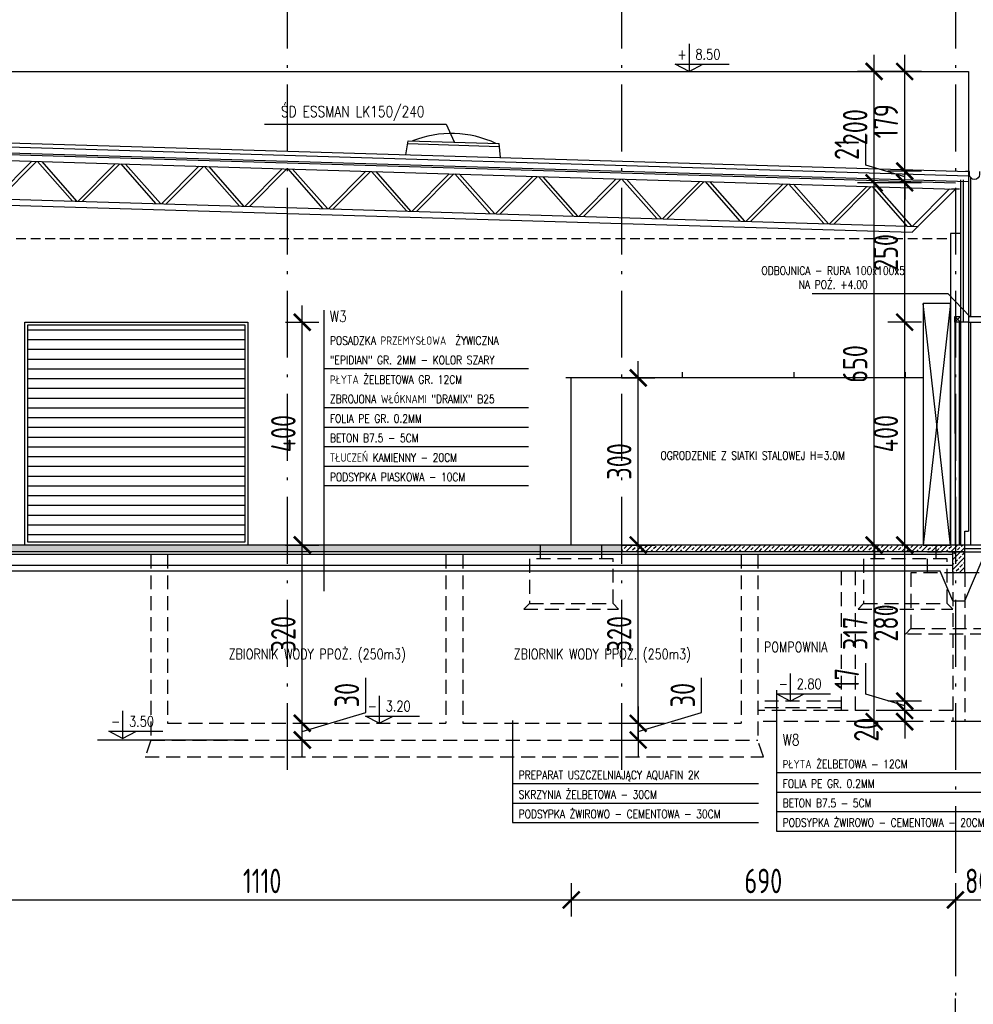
# Model space of a CAD drawing. Extents: x 153948 to 285449, y -89387 to -60195.
# Tile 98 of 100: x 282433 to 284145, y -77602 to -75835. Entities that reach past the tile are written whole.
import ezdxf
from ezdxf.enums import TextEntityAlignment as Align

# ---------------------------------------------------------------- set-up
doc = ezdxf.new("R2010")
doc.units = 0
doc.header["$LTSCALE"] = 100
doc.header["$MEASUREMENT"] = 0
doc.header["$PDMODE"] = 1
doc.linetypes.add('ACAD_ISO10W100', pattern=[18.5, 12, -3, 0.5, -3])
doc.linetypes.add('DASHED2', pattern=[0.375, 0.25, -0.125])
doc.layers.get('0').update_dxf_attribs({"linetype": 'CONTINUOUS'})
doc.layers.get('DEFPOINTS').update_dxf_attribs({"linetype": 'CONTINUOUS'})
for name, color, linetype in [('A-BUD-OP', 3, 'CONTINUOUS'), ('ALUMINIUM', 5, 'CONTINUOUS'), ('DRZWI', 5, 'CONTINUOUS'), ('FUNDAM', 5, 'DASHED2'), ('GRUNT', 4, 'CONTINUOUS'), ('IZOLACJE', 3, 'CONTINUOUS'), ('K-STA', 2, 'CONTINUOUS'), ('OCIEPLENIE', 8, 'BATTING'), ('OPIS-POM', 2, 'CONTINUOUS'), ('OSIE', 8, 'ACAD_ISO10W100'), ('PODWALINA', 6, 'CONTINUOUS'), ('POSADZKA', 13, 'CONTINUOUS'), ('R-----OP', 2, 'CONTINUOUS'), ('RYNNY', 2, 'CONTINUOUS'), ('SIATKA', 2, 'ZIGZAG'), ('SZRAF', 9, 'CONTINUOUS'), ('TEXT1', 2, 'CONTINUOUS'), ('WIDOK', 11, 'CONTINUOUS'), ('WYMIARY', 1, 'CONTINUOUS'), ('ŚWIETLIK', 2, 'CONTINUOUS')]:
    doc.layers.add(name, color=color, linetype=linetype)
doc.layers.add('PANELE', color=3, linetype='CONTINUOUS', lineweight=30)
doc.styles.add('DYBY-NORMALNY-0-8-N', font='ROMANS.SHX', dxfattribs={"width": 0.8})
doc.styles.add('STYLE2', font='isocp.shx', dxfattribs={"width": 0.8})
doc.linetypes.add('BATTING', pattern='A,0.0001,-0.1,[134,ltypeshp.shx,S=0.1,R=0,X=-0.1,Y=0],-0.2,[134,ltypeshp.shx,S=0.1,R=180,X=0.1,Y=0],-0.1', length=0.4001)
doc.linetypes.add('ZIGZAG', pattern='A,0.0001,-0.2,[131,ltypeshp.shx,S=0.2,R=0,X=-0.2,Y=0],-0.4,[131,ltypeshp.shx,S=0.2,R=180,X=0.2,Y=0],-0.2', length=0.8001)
doc.dimstyles.new('KRESKI_100', dxfattribs={"dimscale": 20, "dimtxt": 2.2, "dimasz": 1.5, "dimexe": 1.5, "dimexo": 1.5, "dimgap": 0.6, "dimtad": 1, "dimdec": 1, "dimrnd": 0.5, "dimdsep": 46, "dimtxsty": 'STYLE2', "dimblk1": 'ARCHTICK', "dimblk2": 'ARCHTICK', "dimsah": 1, "dimcen": 2.5, "dimdle": 1.5, "dimclrd": 10, "dimclre": 10, "dimclrt": 15, "dimadec": 0, "dimazin": 0, "dimtfac": 1, "dimtdec": 1, "dimtmove": 1, "dimatfit": 3, "dimldrblk": 'ARCHTICK', "dimfxl": 1.5, "dimfxlon": 1, "dimtolj": 1, "dimtzin": 0, "dimarcsym": 0})
pattern_1 = [(45, (323078.547, -72322.589), (-8.8388348, 8.8388348), []), (45, (323087.386, -72322.589), (-8.8388348, 8.8388348), [6.25, -3.125])]

# ---------------------------------------------------------------- blocks, each defined once
blk = doc.blocks.new('_ARCHTICK')
at = {"color": 0, "linetype": 'ByBlock', "const_width": 0.15}
blk.add_lwpolyline([(-0.5, -0.5), (0.5, 0.5)], dxfattribs=at)
blk = doc.blocks.new('*D849')
at = {"layer": 'DEFPOINTS', "color": 0, "transparency": 16777216}
for p in [(284022.1, -75927.5), (284136.8, -75927.5), (284088, -76106.3)]:
    blk.add_point(p, dxfattribs=at)
at = {"layer": 'WYMIARY', "color": 10, "lineweight": -2, "transparency": 16777216}
for p, q in [((284022.1, -76136.3), (284022.1, -75897.5)), ((284052.1, -75927.5), (283992.1, -75927.5)), ((284052.1, -76106.3), (283992.1, -76106.3))]:
    blk.add_line(p, q, dxfattribs=at)
at = {"layer": 'WYMIARY', "color": 10, "lineweight": -2, "transparency": 16777216, "xscale": 30, "yscale": 30, "zscale": 30}
for p, rotation in [((284022.1, -75927.5), 90), ((284022.1, -76106.3), 270)]:
    blk.add_blockref('_ARCHTICK', p, dxfattribs=dict(at, rotation=rotation))
at = {"layer": 'WYMIARY', "color": 15, "transparency": 16777216, "insert": (283988.1, -76016.9), "char_height": 44, "attachment_point": 5, "rotation": 90, "style": 'STYLE2'}
blk.add_mtext('\\A1;179', dxfattribs=at)
blk = doc.blocks.new('*D850')
at = {"layer": 'DEFPOINTS', "color": 0, "transparency": 16777216}
for p in [(284022.1, -76106.3), (284108, -76106.3), (284113.3, -76127.5)]:
    blk.add_point(p, dxfattribs=at)
at = {"layer": 'WYMIARY', "color": 10, "lineweight": -2, "transparency": 16777216}
for p, q in [((283952.1, -76095.9), (283952.1, -76039.4)), ((284022.1, -76106.3), (284022.1, -76076.3)), ((284022.1, -76116.9), (283952.1, -76095.9)), ((284052.1, -76106.3), (283992.1, -76106.3)), ((284022.1, -76127.5), (284022.1, -76106.3)), ((284022.1, -76127.5), (284022.1, -76106.3)), ((284022.1, -76127.5), (284022.1, -76157.5))]:
    blk.add_line(p, q, dxfattribs=at)
at = {"layer": 'WYMIARY', "color": 10, "lineweight": -2, "transparency": 16777216, "xscale": 30, "yscale": 30, "zscale": 30}
for p, rotation in [((284022.1, -76106.3), 270), ((284022.1, -76127.5), 90)]:
    blk.add_blockref('_ARCHTICK', p, dxfattribs=dict(at, rotation=rotation))
at = {"layer": 'WYMIARY', "color": 15, "transparency": 16777216, "insert": (283918.1, -76067.6), "char_height": 44, "attachment_point": 5, "rotation": 90, "style": 'STYLE2'}
blk.add_mtext('\\A1;21', dxfattribs=at)
blk = doc.blocks.new('*D851')
at = {"layer": 'DEFPOINTS', "color": 0, "transparency": 16777216}
for p in [(283967.2, -75927.5), (284022.1, -75927.5), (284022.1, -76127.5)]:
    blk.add_point(p, dxfattribs=at)
at = {"layer": 'WYMIARY', "color": 10, "lineweight": -2, "transparency": 16777216}
for p, q in [((283967.2, -76157.5), (283967.2, -75897.5)), ((283992.1, -75927.5), (283937.2, -75927.5))]:
    blk.add_line(p, q, dxfattribs=at)
at = {"layer": 'WYMIARY', "color": 10, "lineweight": -2, "transparency": 16777216, "xscale": 30, "yscale": 30, "zscale": 30}
for p, rotation in [((283967.2, -75927.5), 90), ((283967.2, -76127.5), 270)]:
    blk.add_blockref('_ARCHTICK', p, dxfattribs=dict(at, rotation=rotation))
at = {"layer": 'WYMIARY', "color": 15, "transparency": 16777216, "insert": (283933.2, -76027.5), "char_height": 44, "attachment_point": 5, "rotation": 90, "style": 'STYLE2'}
blk.add_mtext('\\A1;200', dxfattribs=at)
blk = doc.blocks.new('*D852')
at = {"layer": 'DEFPOINTS', "color": 0, "transparency": 16777216}
for p in [(283967.2, -76127.5), (284022.1, -76127.5), (284055.1, -76777.5)]:
    blk.add_point(p, dxfattribs=at)
at = {"layer": 'WYMIARY', "color": 10, "lineweight": -2, "transparency": 16777216}
for p, q in [((283967.2, -76807.5), (283967.2, -76097.5)), ((283992.1, -76127.5), (283937.2, -76127.5))]:
    blk.add_line(p, q, dxfattribs=at)
at = {"layer": 'WYMIARY', "color": 10, "lineweight": -2, "transparency": 16777216, "xscale": 30, "yscale": 30, "zscale": 30}
for p, rotation in [((283967.2, -76127.5), 90), ((283967.2, -76777.5), 270)]:
    blk.add_blockref('_ARCHTICK', p, dxfattribs=dict(at, rotation=rotation))
at = {"layer": 'WYMIARY', "color": 15, "transparency": 16777216, "insert": (283933.2, -76452.5), "char_height": 44, "attachment_point": 5, "rotation": 90, "style": 'STYLE2'}
blk.add_mtext('\\A1;650', dxfattribs=at)
blk = doc.blocks.new('*D853')
at = {"layer": 'DEFPOINTS', "color": 0, "transparency": 16777216}
for p in [(283967.2, -76777.5), (284055.1, -76777.5), (284093.3, -77094.5)]:
    blk.add_point(p, dxfattribs=at)
at = {"layer": 'WYMIARY', "color": 10, "lineweight": -2, "transparency": 16777216}
for p, q in [((283967.2, -77124.5), (283967.2, -76747.5)), ((283997.2, -76777.5), (283937.2, -76777.5)), ((283997.2, -77094.5), (283937.2, -77094.5))]:
    blk.add_line(p, q, dxfattribs=at)
at = {"layer": 'WYMIARY', "color": 10, "lineweight": -2, "transparency": 16777216, "xscale": 30, "yscale": 30, "zscale": 30}
for p, rotation in [((283967.2, -76777.5), 90), ((283967.2, -77094.5), 270)]:
    blk.add_blockref('_ARCHTICK', p, dxfattribs=dict(at, rotation=rotation))
at = {"layer": 'WYMIARY', "color": 15, "transparency": 16777216, "insert": (283933.2, -76936), "char_height": 44, "attachment_point": 5, "rotation": 90, "style": 'STYLE2'}
blk.add_mtext('\\A1;317', dxfattribs=at)
blk = doc.blocks.new('*D854')
at = {"layer": 'DEFPOINTS', "color": 0, "transparency": 16777216}
for p in [(284022.1, -77074.5), (284108.3, -77074.5), (284113.3, -77094.5)]:
    blk.add_point(p, dxfattribs=at)
at = {"layer": 'WYMIARY', "color": 10, "lineweight": -2, "transparency": 16777216}
for p, q in [((284022.1, -77074.5), (284022.1, -77044.5)), ((284052.1, -77074.5), (283992.1, -77074.5)), ((284022.1, -77094.5), (284022.1, -77074.5)), ((284052.1, -77094.5), (283992.1, -77094.5)), ((284022.1, -77094.5), (284022.1, -77124.5))]:
    blk.add_line(p, q, dxfattribs=at)
at = {"layer": 'WYMIARY', "color": 10, "lineweight": -2, "transparency": 16777216, "xscale": 30, "yscale": 30, "zscale": 30}
for p, rotation in [((284022.1, -77074.5), 270), ((284022.1, -77094.5), 90)]:
    blk.add_blockref('_ARCHTICK', p, dxfattribs=dict(at, rotation=rotation))
at = {"layer": 'WYMIARY', "color": 15, "transparency": 16777216, "insert": (283953.1, -77108.9), "char_height": 44, "attachment_point": 5, "rotation": 90, "style": 'STYLE2'}
blk.add_mtext('\\A1;20', dxfattribs=at)
blk = doc.blocks.new('*D855')
at = {"layer": 'DEFPOINTS', "color": 0, "transparency": 16777216}
for p in [(284022.1, -76127.5), (284113.3, -76127.5), (284112.3, -76377.5)]:
    blk.add_point(p, dxfattribs=at)
at = {"layer": 'WYMIARY', "color": 10, "lineweight": -2, "transparency": 16777216}
for p, q in [((284022.1, -76407.5), (284022.1, -76097.5)), ((284052.1, -76127.5), (283992.1, -76127.5))]:
    blk.add_line(p, q, dxfattribs=at)
at = {"layer": 'WYMIARY', "color": 10, "lineweight": -2, "transparency": 16777216, "xscale": 30, "yscale": 30, "zscale": 30}
for p, rotation in [((284022.1, -76127.5), 90), ((284022.1, -76377.5), 270)]:
    blk.add_blockref('_ARCHTICK', p, dxfattribs=dict(at, rotation=rotation))
at = {"layer": 'WYMIARY', "color": 15, "transparency": 16777216, "insert": (283988.1, -76252.5), "char_height": 44, "attachment_point": 5, "rotation": 90, "style": 'STYLE2'}
blk.add_mtext('\\A1;250', dxfattribs=at)
blk = doc.blocks.new('*D856')
at = {"layer": 'DEFPOINTS', "color": 0, "transparency": 16777216}
for p in [(284022.1, -76377.5), (284112.3, -76377.5), (284055.1, -76777.5)]:
    blk.add_point(p, dxfattribs=at)
at = {"layer": 'WYMIARY', "color": 10, "lineweight": -2, "transparency": 16777216}
for p, q in [((284022.1, -76807.5), (284022.1, -76347.5)), ((284052.1, -76377.5), (283992.1, -76377.5))]:
    blk.add_line(p, q, dxfattribs=at)
at = {"layer": 'WYMIARY', "color": 10, "lineweight": -2, "transparency": 16777216, "xscale": 30, "yscale": 30, "zscale": 30}
for p, rotation in [((284022.1, -76377.5), 90), ((284022.1, -76777.5), 270)]:
    blk.add_blockref('_ARCHTICK', p, dxfattribs=dict(at, rotation=rotation))
at = {"layer": 'WYMIARY', "color": 15, "transparency": 16777216, "insert": (283988.1, -76577.5), "char_height": 44, "attachment_point": 5, "rotation": 90, "style": 'STYLE2'}
blk.add_mtext('\\A1;400', dxfattribs=at)
blk = doc.blocks.new('*D857')
at = {"layer": 'DEFPOINTS', "color": 0, "transparency": 16777216}
for p in [(284022.1, -76777.5), (284055.1, -76777.5), (284108.3, -77057.5)]:
    blk.add_point(p, dxfattribs=at)
at = {"layer": 'WYMIARY', "color": 10, "lineweight": -2, "transparency": 16777216}
for p, q in [((284022.1, -77087.5), (284022.1, -76747.5)), ((284025.1, -76777.5), (283992.1, -76777.5))]:
    blk.add_line(p, q, dxfattribs=at)
at = {"layer": 'WYMIARY', "color": 10, "lineweight": -2, "transparency": 16777216, "xscale": 30, "yscale": 30, "zscale": 30}
for p, rotation in [((284022.1, -76777.5), 90), ((284022.1, -77057.5), 270)]:
    blk.add_blockref('_ARCHTICK', p, dxfattribs=dict(at, rotation=rotation))
at = {"layer": 'WYMIARY', "color": 15, "transparency": 16777216, "insert": (283988.1, -76917.5), "char_height": 44, "attachment_point": 5, "rotation": 90, "style": 'STYLE2'}
blk.add_mtext('\\A1;280', dxfattribs=at)
blk = doc.blocks.new('*D858')
at = {"layer": 'DEFPOINTS', "color": 0, "transparency": 16777216}
for p in [(284022.1, -77057.5), (284108.3, -77057.5), (284108.3, -77074.5)]:
    blk.add_point(p, dxfattribs=at)
at = {"layer": 'WYMIARY', "color": 10, "lineweight": -2, "transparency": 16777216}
for p, q in [((283952.1, -77045), (283952.1, -76989.3)), ((284022.1, -77057.5), (284022.1, -77027.5)), ((284022.1, -77066), (283952.1, -77045)), ((284052.1, -77057.5), (283992.1, -77057.5)), ((284022.1, -77074.5), (284022.1, -77057.5)), ((284022.1, -77074.5), (284022.1, -77057.5)), ((284022.1, -77074.5), (284022.1, -77104.5))]:
    blk.add_line(p, q, dxfattribs=at)
at = {"layer": 'WYMIARY', "color": 10, "lineweight": -2, "transparency": 16777216, "xscale": 30, "yscale": 30, "zscale": 30}
for p, rotation in [((284022.1, -77057.5), 270), ((284022.1, -77074.5), 90)]:
    blk.add_blockref('_ARCHTICK', p, dxfattribs=dict(at, rotation=rotation))
at = {"layer": 'WYMIARY', "color": 15, "transparency": 16777216, "insert": (283918.1, -77017.2), "char_height": 44, "attachment_point": 5, "rotation": 90, "style": 'STYLE2'}
blk.add_mtext('\\A1;17', dxfattribs=at)
blk = doc.blocks.new('*D859')
at = {"layer": 'DEFPOINTS', "color": 0, "transparency": 16777216}
for p in [(283402.3, -77097.5), (283402.3, -77127.5), (283543.5, -77127.5)]:
    blk.add_point(p, dxfattribs=at)
at = {"layer": 'WYMIARY', "color": 10, "lineweight": -2, "transparency": 16777216}
for p, q in [((283657.5, -77078.3), (283657.5, -77015.6)), ((283543.5, -77067.5), (283543.5, -77157.5)), ((283543.5, -77112.5), (283657.5, -77078.3)), ((283513.5, -77097.5), (283573.5, -77097.5)), ((283513.5, -77127.5), (283573.5, -77127.5))]:
    blk.add_line(p, q, dxfattribs=at)
at = {"layer": 'WYMIARY', "color": 10, "lineweight": -2, "transparency": 16777216, "xscale": 30, "yscale": 30, "zscale": 30}
for p, rotation in [((283543.5, -77097.5), 90), ((283543.5, -77127.5), 270)]:
    blk.add_blockref('_ARCHTICK', p, dxfattribs=dict(at, rotation=rotation))
at = {"layer": 'WYMIARY', "color": 15, "transparency": 16777216, "insert": (283623.5, -77046.9), "char_height": 44, "attachment_point": 5, "rotation": 90, "style": 'STYLE2'}
blk.add_mtext('\\A1;30', dxfattribs=at)
blk = doc.blocks.new('*D860')
at = {"layer": 'DEFPOINTS', "color": 0, "transparency": 16777216}
for p in [(283423.3, -76477.5), (283543.5, -76477.5), (283423.3, -76777.5)]:
    blk.add_point(p, dxfattribs=at)
at = {"layer": 'WYMIARY', "color": 10, "lineweight": -2, "transparency": 16777216}
for p, q in [((283543.5, -76807.5), (283543.5, -76447.5)), ((283513.5, -76477.5), (283573.5, -76477.5))]:
    blk.add_line(p, q, dxfattribs=at)
at = {"layer": 'WYMIARY', "color": 10, "lineweight": -2, "transparency": 16777216, "xscale": 30, "yscale": 30, "zscale": 30}
for p, rotation in [((283543.5, -76477.5), 90), ((283543.5, -76777.5), 270)]:
    blk.add_blockref('_ARCHTICK', p, dxfattribs=dict(at, rotation=rotation))
at = {"layer": 'WYMIARY', "color": 15, "transparency": 16777216, "insert": (283509.5, -76627.5), "char_height": 44, "attachment_point": 5, "rotation": 90, "style": 'STYLE2'}
blk.add_mtext('\\A1;300', dxfattribs=at)
blk = doc.blocks.new('*D861')
at = {"layer": 'DEFPOINTS', "color": 0, "transparency": 16777216}
for p in [(283423.3, -76777.5), (283543.5, -76777.5), (283422.3, -77097.5)]:
    blk.add_point(p, dxfattribs=at)
at = {"layer": 'WYMIARY', "color": 10, "lineweight": -2, "transparency": 16777216}
for p, q in [((283543.5, -77127.5), (283543.5, -76747.5)), ((283513.5, -76777.5), (283573.5, -76777.5)), ((283513.5, -77097.5), (283573.5, -77097.5))]:
    blk.add_line(p, q, dxfattribs=at)
at = {"layer": 'WYMIARY', "color": 10, "lineweight": -2, "transparency": 16777216, "xscale": 30, "yscale": 30, "zscale": 30}
for p, rotation in [((283543.5, -76777.5), 90), ((283543.5, -77097.5), 270)]:
    blk.add_blockref('_ARCHTICK', p, dxfattribs=dict(at, rotation=rotation))
at = {"layer": 'WYMIARY', "color": 15, "transparency": 16777216, "insert": (283509.5, -76937.5), "char_height": 44, "attachment_point": 5, "rotation": 90, "style": 'STYLE2'}
blk.add_mtext('\\A1;320', dxfattribs=at)
blk = doc.blocks.new('*D862')
at = {"layer": 'DEFPOINTS', "color": 0, "transparency": 16777216}
for p in [(282867, -76377.5), (282940.3, -76377.5), (282867, -76777.5)]:
    blk.add_point(p, dxfattribs=at)
at = {"layer": 'WYMIARY', "color": 10, "lineweight": -2, "transparency": 16777216}
for p, q in [((282940.3, -76807.5), (282940.3, -76347.5)), ((282910.3, -76377.5), (282970.3, -76377.5))]:
    blk.add_line(p, q, dxfattribs=at)
at = {"layer": 'WYMIARY', "color": 10, "lineweight": -2, "transparency": 16777216, "xscale": 30, "yscale": 30, "zscale": 30}
for p, rotation in [((282940.3, -76377.5), 90), ((282940.3, -76777.5), 270)]:
    blk.add_blockref('_ARCHTICK', p, dxfattribs=dict(at, rotation=rotation))
at = {"layer": 'WYMIARY', "color": 15, "transparency": 16777216, "insert": (282906.3, -76577.5), "char_height": 44, "attachment_point": 5, "rotation": 90, "style": 'STYLE2'}
blk.add_mtext('\\A1;400', dxfattribs=at)
blk = doc.blocks.new('*D863')
at = {"layer": 'DEFPOINTS', "color": 0, "transparency": 16777216}
for p in [(282867, -76777.5), (282940.3, -76777.5), (282897, -77097.5)]:
    blk.add_point(p, dxfattribs=at)
at = {"layer": 'WYMIARY', "color": 10, "lineweight": -2, "transparency": 16777216}
for p, q in [((282940.3, -77127.5), (282940.3, -76747.5)), ((282910.3, -76777.5), (282970.3, -76777.5))]:
    blk.add_line(p, q, dxfattribs=at)
at = {"layer": 'WYMIARY', "color": 10, "lineweight": -2, "transparency": 16777216, "xscale": 30, "yscale": 30, "zscale": 30}
for p, rotation in [((282940.3, -76777.5), 90), ((282940.3, -77097.5), 270)]:
    blk.add_blockref('_ARCHTICK', p, dxfattribs=dict(at, rotation=rotation))
at = {"layer": 'WYMIARY', "color": 15, "transparency": 16777216, "insert": (282906.3, -76937.5), "char_height": 44, "attachment_point": 5, "rotation": 90, "style": 'STYLE2'}
blk.add_mtext('\\A1;320', dxfattribs=at)
blk = doc.blocks.new('*D864')
at = {"layer": 'DEFPOINTS', "color": 0, "transparency": 16777216}
for p in [(282897, -77097.5), (282940.3, -77097.5), (282867, -77127.5)]:
    blk.add_point(p, dxfattribs=at)
at = {"layer": 'WYMIARY', "color": 10, "lineweight": -2, "transparency": 16777216}
for p, q in [((283054.3, -77078.3), (283054.3, -77015.6)), ((282940.3, -77157.5), (282940.3, -77067.5)), ((282940.3, -77112.5), (283054.3, -77078.3)), ((282927, -77097.5), (282970.3, -77097.5)), ((282910.3, -77127.5), (282970.3, -77127.5))]:
    blk.add_line(p, q, dxfattribs=at)
at = {"layer": 'WYMIARY', "color": 10, "lineweight": -2, "transparency": 16777216, "xscale": 30, "yscale": 30, "zscale": 30}
for p, rotation in [((282940.3, -77097.5), 90), ((282940.3, -77127.5), 270)]:
    blk.add_blockref('_ARCHTICK', p, dxfattribs=dict(at, rotation=rotation))
at = {"layer": 'WYMIARY', "color": 15, "transparency": 16777216, "insert": (283020.3, -77046.9), "char_height": 44, "attachment_point": 5, "rotation": 90, "style": 'STYLE2'}
blk.add_mtext('\\A1;30', dxfattribs=at)
blk = doc.blocks.new('*D868')
at = {"layer": 'DEFPOINTS', "color": 0, "transparency": 16777216}
for p in [(284113.3, -77334.5), (284193.3, -77334.5), (284193.3, -77414.5)]:
    blk.add_point(p, dxfattribs=at)
at = {"layer": 'WYMIARY', "color": 15, "lineweight": -2, "transparency": 16777216}
blk.add_line((284193.3, -77384.5), (284193.3, -77444.5), dxfattribs=at)
at = {"layer": 'WYMIARY', "color": 10, "lineweight": -2, "transparency": 16777216}
blk.add_line((284083.3, -77414.5), (284223.3, -77414.5), dxfattribs=at)
at = {"layer": 'WYMIARY', "color": 10, "lineweight": -2, "transparency": 16777216, "xscale": 30, "yscale": 30, "zscale": 30, "rotation": 180}
blk.add_blockref('_ARCHTICK', (284113.3, -77414.5), dxfattribs=at)
at = {"layer": 'WYMIARY', "color": 10, "lineweight": -2, "transparency": 16777216, "xscale": 30, "yscale": 30, "zscale": 30}
blk.add_blockref('_ARCHTICK', (284193.3, -77414.5), dxfattribs=at)
at = {"layer": 'WYMIARY', "color": 15, "transparency": 16777216, "insert": (284153.3, -77380.5), "char_height": 44, "attachment_point": 5, "style": 'STYLE2'}
blk.add_mtext('\\A1;80', dxfattribs=at)
blk = doc.blocks.new('*D869')
at = {"layer": 'DEFPOINTS', "color": 0, "transparency": 16777216}
for p in [(283423.3, -77334.5), (284113.3, -77334.5), (284113.3, -77414.5)]:
    blk.add_point(p, dxfattribs=at)
at = {"layer": 'WYMIARY', "color": 15, "lineweight": -2, "transparency": 16777216}
blk.add_line((284113.3, -77384.5), (284113.3, -77444.5), dxfattribs=at)
at = {"layer": 'WYMIARY', "color": 10, "lineweight": -2, "transparency": 16777216}
blk.add_line((283393.3, -77414.5), (284143.3, -77414.5), dxfattribs=at)
at = {"layer": 'WYMIARY', "color": 10, "lineweight": -2, "transparency": 16777216, "xscale": 30, "yscale": 30, "zscale": 30, "rotation": 180}
blk.add_blockref('_ARCHTICK', (283423.3, -77414.5), dxfattribs=at)
at = {"layer": 'WYMIARY', "color": 10, "lineweight": -2, "transparency": 16777216, "xscale": 30, "yscale": 30, "zscale": 30}
blk.add_blockref('_ARCHTICK', (284113.3, -77414.5), dxfattribs=at)
at = {"layer": 'WYMIARY', "color": 15, "transparency": 16777216, "insert": (283768.3, -77380.5), "char_height": 44, "attachment_point": 5, "style": 'STYLE2'}
blk.add_mtext('\\A1;690', dxfattribs=at)
blk = doc.blocks.new('*D870')
at = {"layer": 'DEFPOINTS', "color": 0, "transparency": 16777216}
for p in [(282313.3, -77334.5), (283423.3, -77334.5), (283423.3, -77414.5)]:
    blk.add_point(p, dxfattribs=at)
at = {"layer": 'WYMIARY', "color": 15, "lineweight": -2, "transparency": 16777216}
blk.add_line((283423.3, -77384.5), (283423.3, -77444.5), dxfattribs=at)
at = {"layer": 'WYMIARY', "color": 10, "lineweight": -2, "transparency": 16777216}
blk.add_line((282283.3, -77414.5), (283453.3, -77414.5), dxfattribs=at)
at = {"layer": 'WYMIARY', "color": 10, "lineweight": -2, "transparency": 16777216, "xscale": 30, "yscale": 30, "zscale": 30, "rotation": 180}
blk.add_blockref('_ARCHTICK', (282313.3, -77414.5), dxfattribs=at)
at = {"layer": 'WYMIARY', "color": 10, "lineweight": -2, "transparency": 16777216, "xscale": 30, "yscale": 30, "zscale": 30}
blk.add_blockref('_ARCHTICK', (283423.3, -77414.5), dxfattribs=at)
at = {"layer": 'WYMIARY', "color": 15, "transparency": 16777216, "insert": (282868.3, -77380.5), "char_height": 44, "attachment_point": 5, "style": 'STYLE2'}
blk.add_mtext('\\A1;1110', dxfattribs=at)
blk = doc.blocks.new('KRATOWN')
at = {"layer": 'K-STA', "ltscale": 0.1}
for p, q in [((1800, 65), (0, 11)), ((1800, 54), (0, 0)), ((1725.8, -28.3), (1798.4, 54)), ((1727.5, -17.2), (1790.2, 53.7)), ((1800, 54), (1800, 65)), ((1127.8, -35.2), (1190.4, 35.7)), ((1136, -35), (1198.6, 36)), ((1267.5, -31), (1200.7, 36)), ((1275.7, -30.8), (1209, 36.3)), ((1277.7, -30.7), (1340.4, 40.2)), ((1286, -30.5), (1348.6, 40.5)), ((1417.4, -26.5), (1350.7, 40.5)), ((1425.6, -26.3), (1358.9, 40.8)), ((1427.7, -26.2), (1490.3, 44.7)), ((1435.9, -26), (1498.5, 45)), ((1567.4, -22), (1500.6, 45)), ((1575.6, -21.8), (1508.8, 45.3)), ((1577.6, -21.7), (1640.2, 49.2)), ((1585.8, -21.5), (1648.4, 49.5)), ((1717.3, -17.5), (1650.5, 49.5)), ((1725.5, -17.3), (1658.8, 49.8)), ((528.1, -53.2), (590.7, 17.7)), ((536.3, -52.9), (598.9, 18)), ((667.8, -49), (601, 18)), ((676, -48.8), (609.2, 18.3)), ((678, -48.7), (740.6, 22.2)), ((686.2, -48.4), (748.9, 22.5)), ((817.7, -44.5), (750.9, 22.5)), ((825.9, -44.3), (759.2, 22.8)), ((827.9, -44.2), (890.6, 26.7)), ((836.2, -43.9), (898.8, 27)), ((967.6, -40), (900.9, 27)), ((975.9, -39.8), (909.1, 27.3)), ((977.9, -39.7), (1040.5, 31.2)), ((986.1, -39.4), (1048.7, 31.5)), ((1117.6, -35.5), (1050.8, 31.5)), ((1125.8, -35.3), (1059, 31.8)), ((0, 0), (77.6, -77.7)), ((10.5, 0.3), (77.2, -66.7)), ((78.3, -66.7), (140.9, 4.2)), ((86.5, -66.4), (149.1, 4.5)), ((218, -62.5), (151.2, 4.5)), ((226.2, -62.2), (159.4, 4.8)), ((228.2, -62.2), (290.8, 8.7)), ((236.4, -61.9), (299.1, 9)), ((367.9, -58), (301.1, 9)), ((376.1, -57.7), (309.4, 9.3)), ((378.1, -57.7), (440.8, 13.2)), ((386.4, -57.4), (449, 13.5)), ((517.8, -53.5), (451.1, 13.5)), ((526.1, -53.2), (459.3, 13.8)), ((1735.8, -17), (66.9, -67)), ((1725.8, -28.3), (77.6, -77.7))]:
    blk.add_line(p, q, dxfattribs=at)

msp = doc.modelspace()

# ---------------------------------------------------------------- hatches: boundary and pattern name
at = {"layer": 'SZRAF'}
h = msp.add_hatch(dxfattribs=at)
h.set_pattern_fill('ANSI31', color=256, scale=140, angle=135, style=0)
h.set_pattern_definition([(180, (278329.62, -61428.677), (-4e-15, -17.5), [])])
h.paths.add_polyline_path([(282837.33, -76382.52), (282447.33, -76382.52), (282447.33, -76772.52), (282837.33, -76772.52)])
h = msp.add_hatch(dxfattribs=at)
h.set_pattern_fill('ANSI33', color=256, scale=50, style=0)
h.set_pattern_definition(pattern_1)
h.paths.add_polyline_path([(282325.83, -76777.52), (282325.83, -76789.52), (282373.33, -76789.52), (282913.33, -76789.52), (282913.33, -76777.52)])
h.paths.add_polyline_path([(282978.91, -76789.52), (282978.91, -76777.52), (282913.33, -76777.52), (282913.33, -76789.52)])
h.paths.add_polyline_path([(283368.33, -76789.52), (283368.33, -76777.52), (282978.91, -76777.52), (282978.91, -76789.52)])
h.paths.add_polyline_path([(283478.33, -76789.52), (283478.33, -76777.52), (283368.33, -76777.52), (283368.33, -76789.52)])
h.paths.add_polyline_path([(283513.33, -76789.52), (283513.33, -76777.52), (283478.33, -76777.52), (283478.33, -76789.52)])
h = msp.add_hatch(dxfattribs=at)
h.set_pattern_fill('ANSI33', color=256, scale=50, style=0)
h.set_pattern_definition(pattern_1)
h.paths.add_polyline_path([(283968.33, -76789.52), (283968.33, -76777.52), (283513.33, -76777.52), (283513.33, -76789.52)])
h.paths.add_polyline_path([(283968.33, -76777.52), (283968.33, -76789.52), (284078.33, -76789.52), (284078.33, -76777.52)])
h.paths.add_polyline_path([(284113.33, -76789.52), (284113.33, -76777.52), (284078.33, -76777.52), (284078.33, -76789.52)])
h.paths.add_polyline_path([(284130.33, -76789.52), (284130.33, -76777.52), (284113.33, -76777.52), (284113.33, -76789.52)])
h = msp.add_hatch(dxfattribs=at)
h.set_pattern_fill('ANSI33', color=256, scale=50, style=0)
h.set_pattern_definition(pattern_1)
h.paths.add_polyline_path([(284108.33, -76827.52), (284113.33, -76827.52), (284113.33, -76789.52), (284108.33, -76789.52)])
h.paths.add_polyline_path([(284113.33, -76827.52), (284130.33, -76827.52), (284130.33, -76789.52), (284113.33, -76789.52)])

# ---------------------------------------------------------------- linework, layer by layer
at = {"layer": 'A-BUD-OP'}
for p, q in [((283634.79, -75878.14), (283634.79, -75927.52)), ((283610.09, -75914.64), (283706.75, -75914.64)), ((283634.79, -75927.52), (283610.09, -75914.64)), ((283634.79, -75927.52), (283659.5, -75914.64)), ((283816.65, -77008.14), (283816.65, -77057.52)), ((283078.57, -77048.14), (283078.57, -77097.52)), ((283791.95, -77044.64), (283888.6, -77044.64)), ((283816.65, -77057.52), (283791.95, -77044.64)), ((283816.65, -77057.52), (283841.35, -77044.64)), ((282617.75, -77075.26), (282617.75, -77124.64)), ((283078.57, -77097.52), (283053.87, -77084.64)), ((283053.87, -77084.64), (283150.53, -77084.64)), ((283078.57, -77097.52), (283103.27, -77084.64)), ((282617.75, -77124.64), (282593.05, -77111.76)), ((282593.05, -77111.76), (282689.71, -77111.76)), ((282617.75, -77124.64), (282642.45, -77111.76))]:
    msp.add_line(p, q, dxfattribs=at)
at = {"layer": 'ALUMINIUM'}
for p, q in [((284104.33, -76777.52), (284055.06, -76343.73)), ((284104.33, -76343.73), (284055.06, -76777.52)), ((284112.33, -76377.52), (284113, -76777.52)), ((284119.83, -76377.52), (284119.83, -76777.52))]:
    msp.add_line(p, q, dxfattribs=at)
msp.add_lwpolyline([(284104.33, -76777.52), (284104.33, -76343.73), (284055.06, -76343.73), (284055.06, -76777.52)], close=True, dxfattribs=at)
at = {"layer": 'DRZWI'}
for points in [[(282842.33, -76777.52), (282442.33, -76777.52), (282442.33, -76377.52), (282842.33, -76377.52)], [(282837.33, -76772.52), (282447.33, -76772.52), (282447.33, -76382.52), (282837.33, -76382.52)]]:
    msp.add_lwpolyline(points, close=True, dxfattribs=at)
at = {"layer": 'FUNDAM'}
for p, q in [((283368.33, -76802.52), (283368.33, -76777.52)), ((283478.33, -76802.52), (283478.33, -76777.52)), ((283968.33, -76802.52), (283968.33, -76777.52)), ((284078.33, -76802.52), (284078.33, -76777.52)), ((282668.33, -76794.52), (282668.33, -77127.52)), ((282698.33, -76794.52), (282698.33, -77097.52)), ((283198.33, -76794.52), (283198.33, -77097.52)), ((283228.33, -76794.52), (283228.33, -77097.52)), ((283728.33, -76794.52), (283728.33, -77097.52)), ((283758.33, -76794.52), (283758.33, -77127.52)), ((283908.26, -76824.52), (283908.26, -77074.52)), ((283933.26, -76824.52), (283933.26, -77074.52)), ((284108.33, -76824.52), (284108.33, -77094.52)), ((284130.33, -76827.52), (284130.33, -77094.52)), ((283908.26, -77057.52), (283758.33, -77057.52)), ((283908.26, -77069.52), (283758.33, -77069.52)), ((284108.33, -77074.52), (283758.33, -77074.52)), ((282698.33, -77097.52), (283198.33, -77097.52)), ((283228.33, -77097.52), (283728.33, -77097.52)), ((284130.33, -77094.52), (283758.33, -77094.52)), ((282668.33, -77127.52), (283758.33, -77127.52))]:
    msp.add_line(p, q, dxfattribs=at)
for points in [[(284063.33, -76827.52), (284063.33, -76789.52), (284163.33, -76789.52), (284163.33, -76827.52)], [(283348.33, -76882.52), (283338.33, -76892.52), (283508.33, -76892.52), (283498.33, -76882.52)], [(283948.33, -76882.52), (283938.33, -76892.52), (284108.33, -76892.52), (284098.33, -76882.52)], [(284342.29, -76927.52), (284352.29, -76937.52), (284023.33, -76937.52), (284033.33, -76927.52)], [(282668.33, -77127.52), (282658.33, -77157.52), (283768.33, -77157.52), (283758.33, -77127.52)]]:
    msp.add_lwpolyline(points, dxfattribs=at)
for points in [[(283348.33, -76802.52), (283348.33, -76882.52), (283498.33, -76882.52), (283498.33, -76802.52)], [(283948.33, -76802.52), (283948.33, -76882.52), (284098.33, -76882.52), (284098.33, -76802.52)], [(284193.33, -76827.52), (284033.33, -76827.52), (284033.33, -76927.52), (284193.33, -76927.52)]]:
    msp.add_lwpolyline(points, close=True, dxfattribs=at)
at = {"layer": 'GRUNT'}
for p, q in [((284130.33, -76783.52), (285003.92, -76783.52)), ((284130.33, -76789.52), (285003.92, -76789.52))]:
    msp.add_line(p, q, dxfattribs=at)
at = {"layer": 'IZOLACJE', "ltscale": 0.1}
msp.add_line((280641.35, -76002.35), (284136.83, -76107.21), dxfattribs=at)
at = {"layer": 'K-STA', "linetype": 'ZIGZAG', "ltscale": 0.1}
msp.add_line((280641.35, -76020.39), (284136.74, -76125.26), dxfattribs=at)
at = {"layer": 'K-STA', "ltscale": 0.1}
for p, q in [((284120.27, -76138.52), (284106.39, -76138.52)), ((284113.33, -76138.52), (284113.33, -76218.52)), ((284122.33, -76218.52), (284104.33, -76218.52)), ((284112.33, -76377.52), (284122.33, -76367.52)), ((284122.33, -76377.52), (284112.33, -76367.52))]:
    msp.add_line(p, q, dxfattribs=at)
at = {"layer": 'K-STA', "ltscale": 0.12}
for p, q in [((284104.33, -76218.52), (284104.33, -76777.52)), ((284122.33, -76218.52), (284122.33, -76777.52))]:
    msp.add_line(p, q, dxfattribs=at)
at = {"layer": 'K-STA'}
for p, q in [((284136.83, -76367.52), (284189.2, -76367.52)), ((284136.83, -76377.52), (284189.2, -76377.52))]:
    msp.add_line(p, q, dxfattribs=at)
msp.add_lwpolyline([(284112.33, -76377.52), (284112.33, -76367.52), (284122.33, -76367.52), (284122.33, -76377.52)], close=True, dxfattribs=at)
at = {"layer": 'OCIEPLENIE', "ltscale": 0.19}
msp.add_line((280641.35, -76009.85), (284136.83, -76114.72), dxfattribs=at)
at = {"layer": 'OCIEPLENIE', "ltscale": 0.12}
msp.add_line((284127.33, -76121.82), (284127.33, -76377.52), dxfattribs=at)
at = {"layer": 'OSIE', "ltscale": 0.1}
for p, q in [((282913.33, -75396.16), (282913.33, -77183.83)), ((283513.33, -75396.16), (283513.33, -77183.83)), ((284113.33, -75396.16), (284113.33, -77591.48))]:
    msp.add_line(p, q, dxfattribs=at)
at = {"layer": 'PANELE', "ltscale": 0.12}
for p, q in [((284136.83, -76107.21), (284136.83, -76377.52)), ((284122.33, -76121.82), (284122.33, -76377.52))]:
    msp.add_line(p, q, dxfattribs=at)
at = {"layer": 'PANELE'}
msp.add_line((284136.83, -76377.52), (284122.33, -76377.52), dxfattribs=at)
at = {"layer": 'PODWALINA', "ltscale": 0.5}
for p, q in [((284108.33, -76827.52), (284108.33, -76789.52)), ((284130.33, -76827.52), (284130.33, -76789.52))]:
    msp.add_line(p, q, dxfattribs=at)
at = {"layer": 'PODWALINA'}
msp.add_line((284130.33, -76827.52), (284108.33, -76827.52), dxfattribs=at)
at = {"layer": 'POSADZKA'}
for p, q in [((285003.92, -76777.52), (280641.35, -76777.52)), ((284130.33, -76789.52), (280641.35, -76789.52)), ((284130.33, -76789.52), (284130.33, -76777.52))]:
    msp.add_line(p, q, dxfattribs=at)
at = {"layer": 'POSADZKA', "color": 1}
msp.add_line((284108.33, -76794.52), (282325.83, -76794.52), dxfattribs=at)
at = {"layer": 'POSADZKA', "color": 2}
for p, q in [((284130.33, -76877.52), (284160.96, -76804.52)), ((284108.33, -76814.52), (282325.83, -76814.52)), ((284086.1, -76824.52), (282325.83, -76824.52)), ((284108.33, -76877.52), (284086.1, -76824.52)), ((284108.33, -76877.52), (284130.33, -76877.52))]:
    msp.add_line(p, q, dxfattribs=at)
at = {"layer": 'R-----OP', "ltscale": 0.1}
for p, q in [((282872.17, -76022.03), (283198.95, -76022.03)), ((283198.95, -76022.03), (283213.19, -76053.8))]:
    msp.add_line(p, q, dxfattribs=at)
at = {"layer": 'R-----OP'}
for p, q in [((283855.9, -76325.96), (284099.31, -76325.96)), ((284099.31, -76325.96), (284138.88, -76367.52))]:
    msp.add_line(p, q, dxfattribs=at)
at = {"layer": 'R-----OP', "color": 1}
for p, q in [((282978.91, -76355.64), (282978.91, -76860.37)), ((282978.91, -76460.81), (283346.44, -76460.81)), ((282978.91, -76530.81), (283346.44, -76530.81)), ((282978.91, -76565.81), (283346.44, -76565.81)), ((282978.91, -76600.81), (283346.44, -76600.81)), ((282978.91, -76600.81), (283346.44, -76600.81)), ((282978.91, -76635.81), (283346.44, -76635.81)), ((282978.91, -76670.81), (283346.44, -76670.81)), ((283792.06, -77037.93), (283792.06, -77291.02)), ((283317.88, -77092.59), (283317.88, -77275.68)), ((283792.06, -77186.02), (284233.78, -77186.02)), ((283317.88, -77205.68), (283759.59, -77205.68)), ((283792.06, -77221.02), (284233.78, -77221.02)), ((283317.88, -77240.68), (283759.59, -77240.68)), ((283792.06, -77256.02), (284233.78, -77256.02)), ((283317.88, -77275.68), (283759.59, -77275.68)), ((283792.06, -77291.02), (284233.78, -77291.02))]:
    msp.add_line(p, q, dxfattribs=at)
at = {"layer": 'RYNNY'}
for p, q in [((284140.09, -76117.19), (284140.09, -76367.52)), ((284140.09, -76377.52), (284140.09, -76777.52))]:
    msp.add_line(p, q, dxfattribs=at)
msp.add_lwpolyline([(284156.59, -76107.21), (284156.59, -76112.21, -1), (284138.59, -76112.21), (284138.59, -76107.21), (284131.33, -76107.21)], format="xyb", dxfattribs=at)
at = {"layer": 'SIATKA', "linetype": 'Continuous', "ltscale": 0.1}
for p, q in [((283623.33, -76477.52), (283623.33, -76467.52)), ((283823.33, -76477.52), (283823.33, -76467.52)), ((284023.33, -76477.52), (284023.33, -76467.52)), ((283423.33, -76477.52), (283413.33, -76477.52))]:
    msp.add_line(p, q, dxfattribs=at)
at = {"layer": 'SIATKA', "ltscale": 0.2}
for p, q in [((283623.33, -76477.52), (283423.33, -76477.52)), ((283423.33, -76777.52), (283423.33, -76477.52)), ((283823.33, -76477.52), (283623.33, -76477.52)), ((284023.33, -76477.52), (283823.33, -76477.52)), ((284055.06, -76477.52), (284023.33, -76477.52))]:
    msp.add_line(p, q, dxfattribs=at)
at = {"layer": 'TEXT1'}
msp.add_line((284113.33, -77728.85), (284113.33, -77591.48), dxfattribs=at)
at = {"layer": 'WIDOK', "ltscale": 0.12}
for p, q in [((280641.35, -75927.52), (284136.83, -75927.52)), ((284136.83, -75927.52), (284136.83, -76107.21))]:
    msp.add_line(p, q, dxfattribs=at)
at = {"layer": 'WIDOK', "color": 3, "linetype": 'DASHED2', "ltscale": 0.7}
msp.add_line((280641.35, -76227.52), (284104.33, -76227.52), dxfattribs=at)
at = {"layer": 'WIDOK'}
for p, q in [((284136.83, -76377.52), (284136.83, -76752.52)), ((284130.33, -76752.52), (284136.83, -76752.52)), ((284130.33, -76777.52), (284130.33, -76752.52))]:
    msp.add_line(p, q, dxfattribs=at)
at = {"layer": 'WYMIARY', "ltscale": 0.12}
for p, q in [((284400.23, -77094.52), (284130.33, -77094.52)), ((282842.33, -77127.52), (282572.43, -77127.52))]:
    msp.add_line(p, q, dxfattribs=at)
at = {"layer": 'ŚWIETLIK', "color": 2}
for p, q in [((283125.99, -76076.96), (283130.5, -76051.95)), ((283295.99, -76082.06), (283293.75, -76057.05))]:
    msp.add_line(p, q, dxfattribs=at)
at = {"layer": 'ŚWIETLIK', "ltscale": 0.1}
for p, q in [((283130.35, -76056.94), (283293.6, -76062.04)), ((283130.5, -76051.95), (283293.75, -76057.05))]:
    msp.add_line(p, q, dxfattribs=at)
at = {"layer": 'ŚWIETLIK', "color": 2}
msp.add_arc((283208.03, -76225.78), 187.06, 64.63305, 111.93023, dxfattribs=at)

# ---------------------------------------------------------------- block references
at = {"layer": 'K-STA', "xscale": -1}
msp.add_blockref('KRATOWN', (284113.33, -76138.52), dxfattribs=at)

# ---------------------------------------------------------------- texts
at = {"layer": 'A-BUD-OP', "style": 'DYBY-NORMALNY-0-8-N', "width": 0.8}
for s, p in [('8.50', (283646.2, -75906.14)), ('+', (283613.98, -75906.14)), ('2.80', (283828.05, -77036.14)), ('-', (283795.84, -77036.14)), ('-', (283057.76, -77076.14)), ('3.20', (283089.98, -77076.14)), ('3.50', (282629.15, -77103.26)), ('-', (282596.94, -77103.26))]:
    msp.add_text(s, height=18.75, dxfattribs=at).set_placement(p)
at = {"layer": 'OPIS-POM', "style": 'DYBY-NORMALNY-0-8-N', "width": 0.8}
for s, height, p in [('POMPOWNIA', 18.281, (283826.43, -76960.63)), ('ZBIORNIK WODY PPOŻ. (250m3)', 18.2812, (282967.24, -76974.3)), ('ZBIORNIK WODY PPOŻ. (250m3)', 18.2812, (283479.13, -76974.3))]:
    msp.add_text(s, height=height, dxfattribs=at).set_placement(p, align=Align.MIDDLE)
at = {"layer": 'R-----OP', "color": 2, "style": 'DYBY-NORMALNY-0-8-N', "width": 0.8}
for s, height, p in [('ŚD ESSMAN LK150/240', 20, (283030.83, -75999.52)), ('ODBOJNICA - RURA 100x100x5', 15, (283893.71, -76284.94)), ('NA POŹ. +4.00', 15, (283893.71, -76307.52)), ('OGRODZENIE Z SIATKI STALOWEJ H=3.0M', 15, (283749.2, -76616.85))]:
    msp.add_text(s, height=height, dxfattribs=at).set_placement(p, align=Align.MIDDLE)
for s, height, p in [('W3', 20, (282989.85, -76377.03)), ('POSADZKA PRZEMYSŁOWA  ŻYWICZNA', 15, (282989.85, -76417.98)), ('"EPIDIAN" GR. 2MM - KOLOR SZARY', 15, (282989.85, -76452.98)), ('PŁYTA ŻELBETOWA GR. 12CM ', 15, (282989.85, -76487.98)), ('ZBROJONA WŁÓKNAMI "DRAMIX" B25', 15, (282989.85, -76522.98)), ('FOLIA PE GR. 0.2MM', 15, (282989.85, -76557.98)), ('BETON B7.5 - 5CM', 15, (282989.85, -76592.98)), ('TŁUCZEŃ KAMIENNY - 20CM', 15, (282989.85, -76627.98)), ('PODSYPKA PIASKOWA - 10CM', 15, (282989.85, -76662.98)), ('W8', 20, (283803.01, -77137.24)), ('PŁYTA ŻELBETOWA - 12CM', 15, (283803.01, -77178.2)), ('PREPARAT USZCZELNIAJĄCY AQUAFIN 2K', 15, (283328.82, -77197.86)), ('SKRZYNIA ŻELBETOWA - 30CM', 15, (283328.82, -77232.86)), ('FOLIA PE GR. 0.2MM', 15, (283803.01, -77213.2)), ('PODSYPKA ŻWIROWO - CEMENTOWA - 30CM', 15, (283328.82, -77267.86)), ('BETON B7.5 - 5CM', 15, (283803.01, -77248.2)), ('PODSYPKA ŻWIROWO - CEMENTOWA - 20CM', 15, (283803.01, -77283.2))]:
    msp.add_text(s, height=height, dxfattribs=at).set_placement(p)

# ---------------------------------------------------------------- dimensions: what is measured, and where the dimension line sits
at = {"layer": 'WYMIARY'}
for base, p1, p2, picture, middle in [((283967.23, -75927.52), (284022.08, -76127.52), (284022.08, -75927.52), '*D851', (283933.23, -76027.52)), ((284022.08, -76106.35), (284113.33, -76127.52), (284107.97, -76106.35), '*D850', (283918.07, -76083.93)), ((283967.23, -76127.52), (284055.06, -76777.52), (284022.08, -76127.52), '*D852', (283933.23, -76452.52)), ((284022.08, -76127.52), (284112.33, -76377.52), (284113.33, -76127.52), '*D855', (283988.08, -76252.52)), ((282940.33, -76377.52), (282866.97, -76777.52), (282866.97, -76377.52), '*D862', (282906.33, -76577.52)), ((284022.08, -76377.52), (284055.06, -76777.52), (284112.33, -76377.52), '*D856', (283988.08, -76577.52)), ((283543.48, -76477.52), (283423.33, -76777.52), (283423.33, -76477.52), '*D860', (283509.48, -76627.52)), ((282940.33, -76777.52), (282896.97, -77097.52), (282866.97, -76777.52), '*D863', (282906.33, -76937.52)), ((284022.08, -76777.52), (284108.33, -77057.52), (284055.06, -76777.52), '*D857', (283988.08, -76917.52)), ((284022.08, -77057.52), (284108.33, -77074.52), (284108.33, -77057.52), '*D858', (283918.08, -77033.02))]:
    dim = msp.add_linear_dim(base=base, p1=p1, p2=p2, angle=90, dimstyle='KRESKI_100', override={"dimse1": 1}, dxfattribs=at)
    dim.commit()
    dim.dimension.update_dxf_attribs({"geometry": picture, "text_midpoint": middle})
for base, p1, p2, picture, middle in [((284022.08, -75927.52), (284087.97, -76106.35), (284136.83, -75927.52), '*D849', (283988.08, -76016.93)), ((283543.48, -76777.52), (283422.33, -77097.52), (283423.33, -76777.52), '*D861', (283509.47, -76937.52)), ((283967.23, -76777.52), (284093.33, -77094.52), (284055.06, -76777.52), '*D853', (283933.23, -76936.02)), ((282940.33, -77097.52), (282866.97, -77127.52), (282896.97, -77097.52), '*D864', (283020.33, -77066.32)), ((283543.48, -77127.52), (283402.33, -77097.52), (283402.33, -77127.52), '*D859', (283623.48, -77066.32))]:
    dim = msp.add_linear_dim(base=base, p1=p1, p2=p2, angle=90, dimstyle='KRESKI_100', dxfattribs=at)
    dim.commit()
    dim.dimension.update_dxf_attribs({"geometry": picture, "text_midpoint": middle})
dim = msp.add_linear_dim(base=(284022.08, -77074.52), p1=(284113.33, -77094.52), p2=(284108.33, -77074.52), angle=90, dimstyle='KRESKI_100', dxfattribs=at)
dim.commit()
dim.dimension.update_dxf_attribs({"geometry": '*D854', "text_midpoint": (283987.08, -77108.86), "dimtype": 160})
for base, p1, p2, picture, middle in [((283423.33, -77414.49), (282313.33, -77334.49), (283423.33, -77334.49), '*D870', (282868.33, -77380.49)), ((284113.33, -77414.49), (283423.33, -77334.49), (284113.33, -77334.49), '*D869', (283768.33, -77380.49)), ((284193.33, -77414.49), (284113.33, -77334.49), (284193.33, -77334.49), '*D868', (284153.33, -77380.49))]:
    dim = msp.add_linear_dim(base=base, p1=p1, p2=p2, dimstyle='KRESKI_100', override={"dimse1": 1, "dimclre": 15}, dxfattribs=at)
    dim.commit()
    dim.dimension.update_dxf_attribs({"geometry": picture, "text_midpoint": middle})

doc.saveas('drawing.dxf')
